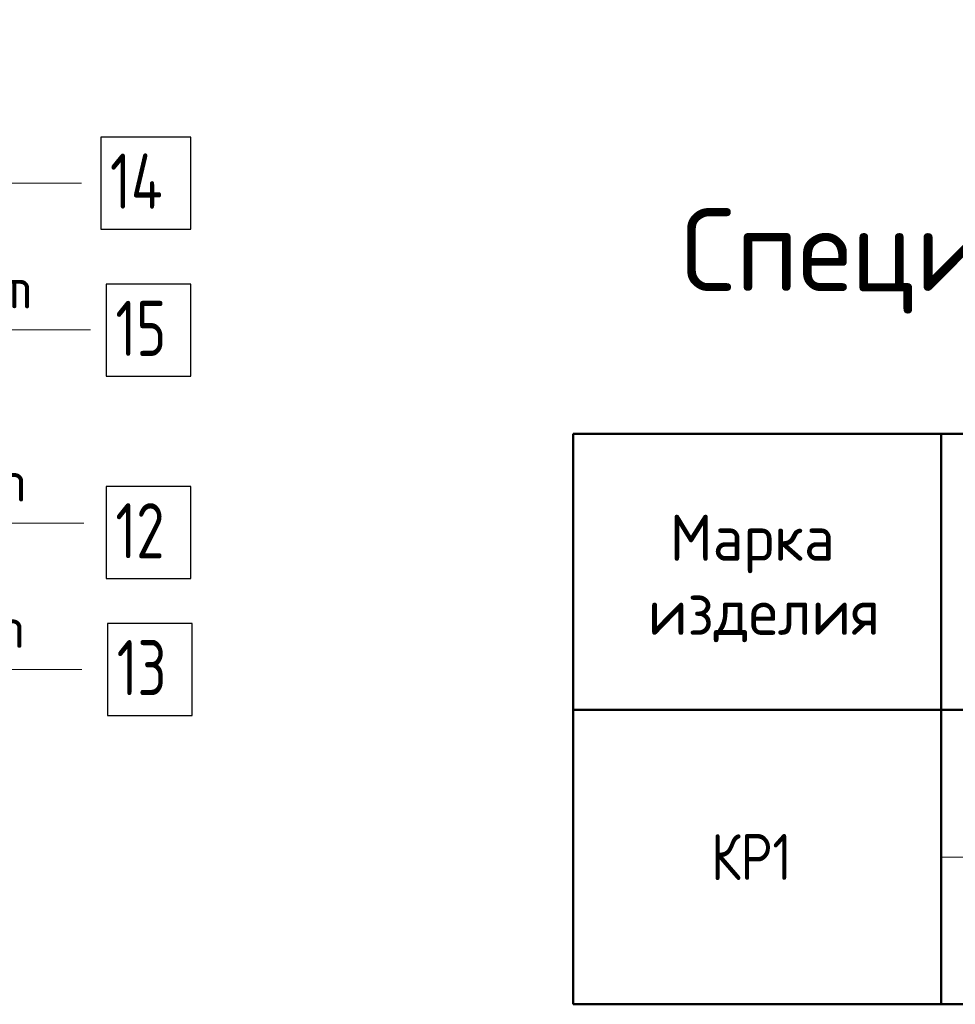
# Model space of a CAD drawing. Header units: millimetres. Extents: x 0 to 59052, y 0 to 35640.
# Tile 21 of 25: x 29388 to 35493, y 12040 to 18461. Entities that reach past the tile are written whole.
import ezdxf

# ---------------------------------------------------------------- set-up
doc = ezdxf.new("R2010")
doc.units = ezdxf.units.MM
for name, color, linetype, lineweight in [('Standard', 7, 'Continuous', 25), ('Общий01', 7, 'Continuous', 13), ('Позиционная метка номер позиции', 7, 'Continuous', 13), ('Размерная выноска', 7, 'Continuous', 13)]:
    doc.layers.add(name, color=color, linetype=linetype, lineweight=lineweight)
doc.layers.add('Обрамление Г-обр.', color=7, linetype='Continuous', lineweight=25, true_color=0x5f1e0f)
doc.styles.add('ISOCPEUR', font='txt')

msp = doc.modelspace()

# ---------------------------------------------------------------- linework, layer by layer
at = {"layer": 'Standard', "color": 7, "linetype": 'Continuous', "lineweight": 50, "transparency": 33554687}
for p, q in [((33000, 15759.6), (33000, 13959.6)), ((33000, 15759.6), (49800, 15759.6)), ((33000, 15759.6), (33000, 12039.6)), ((35400, 15759.6), (35400, 12039.6)), ((33000, 13959.6), (49800, 13959.6)), ((33000, 13959.6), (49800, 13959.6)), ((33000, 13959.6), (49800, 13959.6)), ((33000, 12039.6), (49800, 12039.6))]:
    msp.add_line(p, q, dxfattribs=at)
at = {"layer": 'Обрамление Г-обр.', "color": 7, "linetype": 'Continuous', "lineweight": 25, "transparency": 33554687}
for points in [[(29917.4, 17096.2), (30505.4, 17096.2), (30505.4, 17696.2), (29917.4, 17696.2), (29917.4, 17096.2)], [(29953.4, 16136.2), (30505.4, 16136.2), (30505.4, 16736.2), (29953.4, 16736.2), (29953.4, 16136.2)], [(29953.4, 14816.2), (30505.4, 14816.2), (30505.4, 15416.2), (29953.4, 15416.2), (29953.4, 14816.2)], [(29961.5, 13923.3), (30513.5, 13923.3), (30513.5, 14523.3), (29961.5, 14523.3), (29961.5, 13923.3)]]:
    msp.add_lwpolyline(points, dxfattribs=at)
at = {"layer": 'Общий01', "color": 7, "linetype": 'Continuous', "lineweight": 13, "transparency": 33554687}
msp.add_line((35400, 12999.6), (47400, 12999.6), dxfattribs=at)
at = {"layer": 'Позиционная метка номер позиции', "color": 7, "linetype": 'Continuous', "lineweight": 13, "transparency": 33554687}
for points in [[(25181.6, 18461.5), (26244.5, 17396.2), (29791.4, 17396.2)], [(20105.7, 17769.7), (25053.5, 14223.3), (29793.5, 14223.3)]]:
    msp.add_lwpolyline(points, dxfattribs=at)
at = {"layer": 'Размерная выноска', "color": 7, "linetype": 'Continuous', "lineweight": 13, "transparency": 33554687}
msp.add_line((26609.8, 16437.6), (29849.8, 16437.6), dxfattribs=at)
msp.add_lwpolyline([(22836.3, 16037), (26319.1, 15177.6), (29807.5, 15177.6)], dxfattribs=at)

# ---------------------------------------------------------------- texts
at = {"layer": 'Standard', "color": 7, "linetype": 'Continuous', "lineweight": 50, "transparency": 33554687, "insert": (33705, 16544.7), "char_height": 540, "width": 15646.782, "attachment_point": 7, "style": 'ISOCPEUR'}
msp.add_mtext('\\W0.98;Спецификация на плоский каркас Кр1 (1 п.м.)', dxfattribs=at)
at = {"layer": 'Standard', "color": 7, "linetype": 'Continuous', "lineweight": 25, "transparency": 33554687, "char_height": 300, "attachment_point": 7, "style": 'ISOCPEUR'}
for s, insert, width in [('\\W0.95;Марка', (33629.3, 14851.2), 1312.001), ('\\W0.96;изделия', (33486.8, 14401.2), 1597.747), ('\\W0.84;КР1', (33899.3, 12849.6), 755.719)]:
    msp.add_mtext(s, dxfattribs=dict(at, insert=insert, width=width))
at = {"layer": 'Обрамление Г-обр.', "color": 7, "linetype": 'Continuous', "lineweight": 13, "transparency": 33554687, "attachment_point": 7, "style": 'ISOCPEUR'}
for s, insert, char_height, width in [('\\W0.96;ø12 L=4400mm ', (27098.1, 17537), 264, 2633.631), ('\\W0.76;14', (29977.4, 17228.2), 360, 605.48), ('\\W0.96;ø12 L=3700mm ', (27274.6, 16578.4), 264, 2580.62), ('\\W0.75;15', (30013.4, 16268.2), 360, 566.737), ('\\W0.96;ø12 L=2920mm ', (27232.3, 15318.4), 264, 2580.627), ('\\W0.75;12', (30013.4, 14948.2), 360, 566.737), ('\\W0.96;ø12 L=3060mm ', (27218.3, 14364.1), 264, 2580.627), ('\\W0.75;13', (30021.5, 14055.3), 360, 566.746)]:
    msp.add_mtext(s, dxfattribs=dict(at, insert=insert, char_height=char_height, width=width))

doc.saveas('drawing.dxf')
